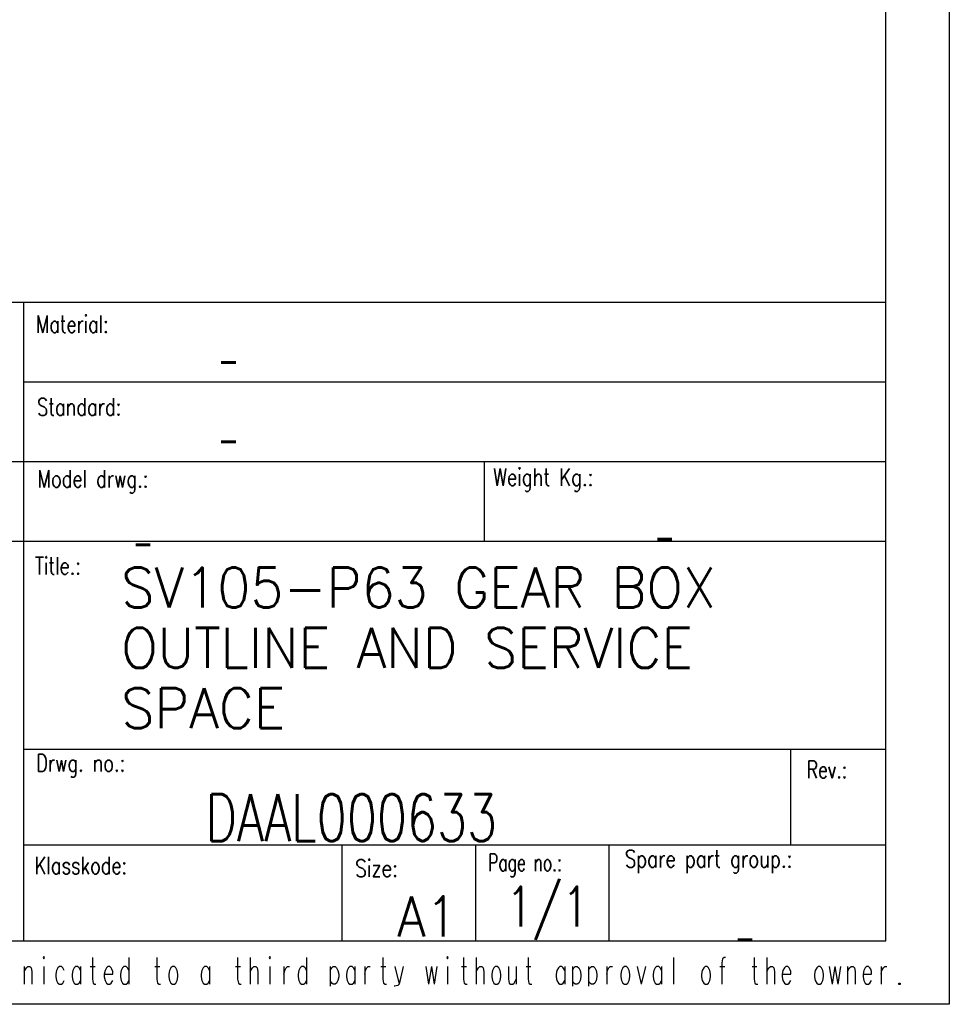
# Model space of a CAD drawing. Header units: inches. Extents: x 1 to 839, y 1 to 592.
# Tile 13 of 14: x 769 to 839, y 1 to 75. Entities that reach past the tile are written whole.
import ezdxf

# ---------------------------------------------------------------- set-up
doc = ezdxf.new("R2010")
doc.units = ezdxf.units.IN
doc.layers.add('4', color=7, linetype='Continuous')
doc.styles.add('blockfont', font='simplex.shx')

msp = doc.modelspace()

# ---------------------------------------------------------------- linework, layer by layer
at = {"layer": '4', "color": 3}
for p, q in [((838.756, 591.75), (838.756, 1.498)), ((770.891, 5.09), (770.838, 4.995)), ((770.838, 4.995), (770.891, 4.899)), ((770.943, 4.995), (770.891, 5.09)), ((770.891, 4.899), (770.943, 4.995)), ((774.521, 4.995), (774.521, 3.376)), ((777.255, 4.995), (777.255, 2.995)), ((779.361, 4.995), (779.361, 3.376)), ((785.411, 4.995), (785.411, 3.376)), ((786.359, 4.995), (786.359, 2.995)), ((787.831, 5.09), (787.778, 4.995)), ((787.778, 4.995), (787.831, 4.899)), ((787.883, 4.995), (787.831, 5.09)), ((787.831, 4.899), (787.883, 4.995)), ((790.565, 4.995), (790.565, 2.995)), ((796.301, 4.995), (796.301, 3.376)), ((801.141, 5.09), (801.088, 4.995)), ((801.088, 4.995), (801.141, 4.899)), ((801.193, 4.995), (801.141, 5.09)), ((801.141, 4.899), (801.193, 4.995)), ((802.351, 4.995), (802.351, 3.376)), ((803.299, 4.995), (803.299, 2.995)), ((807.191, 4.995), (807.191, 3.376)), ((818.081, 4.995), (818.081, 2.995)), ((821.763, 4.899), (821.711, 4.613)), ((821.711, 4.613), (821.711, 2.995)), ((821.868, 4.995), (821.763, 4.899)), ((821.973, 4.995), (821.868, 4.995)), ((824.131, 4.995), (824.131, 3.376)), ((825.079, 4.995), (825.079, 2.995)), ((769.419, 4.328), (769.419, 2.995)), ((769.419, 3.947), (769.576, 4.232)), ((769.576, 4.232), (769.681, 4.328)), ((769.681, 4.328), (769.838, 4.328)), ((769.838, 4.328), (769.943, 4.232)), ((769.943, 4.232), (769.995, 3.947)), ((769.995, 3.947), (769.995, 2.995)), ((770.891, 4.328), (770.891, 2.995)), ((771.839, 4.042), (771.787, 3.757)), ((771.787, 3.757), (771.787, 3.566)), ((771.944, 4.232), (771.839, 4.042)), ((772.048, 4.328), (771.944, 4.232)), ((772.206, 4.328), (772.048, 4.328)), ((772.31, 4.232), (772.206, 4.328)), ((772.415, 4.042), (772.31, 4.232)), ((773.049, 4.042), (772.997, 3.757)), ((772.997, 3.757), (772.997, 3.566)), ((773.154, 4.232), (773.049, 4.042)), ((773.258, 4.328), (773.154, 4.232)), ((773.416, 4.328), (773.258, 4.328)), ((773.52, 4.232), (773.416, 4.328)), ((773.625, 4.042), (773.52, 4.232)), ((773.625, 4.328), (773.625, 2.995)), ((774.364, 4.328), (774.73, 4.328)), ((775.469, 4.042), (775.417, 3.757)), ((775.417, 3.757), (775.417, 3.566)), ((775.417, 3.757), (776.045, 3.757)), ((775.574, 4.232), (775.469, 4.042)), ((775.678, 4.328), (775.574, 4.232)), ((775.836, 4.328), (775.678, 4.328)), ((775.94, 4.232), (775.836, 4.328)), ((775.993, 4.137), (775.94, 4.232)), ((776.045, 3.947), (775.993, 4.137)), ((776.045, 3.757), (776.045, 3.947)), ((776.679, 4.042), (776.627, 3.757)), ((776.627, 3.757), (776.627, 3.566)), ((776.784, 4.232), (776.679, 4.042)), ((776.888, 4.328), (776.784, 4.232)), ((777.046, 4.328), (776.888, 4.328)), ((777.15, 4.232), (777.046, 4.328)), ((777.255, 4.042), (777.15, 4.232)), ((779.204, 4.328), (779.57, 4.328)), ((780.309, 4.042), (780.257, 3.757)), ((780.257, 3.757), (780.257, 3.566)), ((780.414, 4.232), (780.309, 4.042)), ((780.518, 4.328), (780.414, 4.232)), ((780.676, 4.328), (780.518, 4.328)), ((780.78, 4.232), (780.676, 4.328)), ((780.885, 4.042), (780.78, 4.232)), ((780.937, 3.757), (780.885, 4.042)), ((780.937, 3.566), (780.937, 3.757)), ((782.729, 4.042), (782.677, 3.757)), ((782.677, 3.757), (782.677, 3.566)), ((782.834, 4.232), (782.729, 4.042)), ((782.938, 4.328), (782.834, 4.232)), ((783.096, 4.328), (782.938, 4.328)), ((783.2, 4.232), (783.096, 4.328)), ((783.305, 4.042), (783.2, 4.232)), ((783.305, 4.328), (783.305, 2.995)), ((785.254, 4.328), (785.62, 4.328)), ((786.359, 3.947), (786.516, 4.232)), ((786.516, 4.232), (786.621, 4.328)), ((786.621, 4.328), (786.778, 4.328)), ((786.778, 4.328), (786.883, 4.232)), ((786.883, 4.232), (786.935, 3.947)), ((786.935, 3.947), (786.935, 2.995)), ((787.831, 4.328), (787.831, 2.995)), ((788.884, 4.328), (788.884, 2.995)), ((788.884, 3.757), (788.936, 4.042)), ((788.936, 4.042), (789.041, 4.232)), ((789.041, 4.232), (789.146, 4.328)), ((789.146, 4.328), (789.303, 4.328)), ((789.989, 4.042), (789.937, 3.757)), ((789.937, 3.757), (789.937, 3.566)), ((790.094, 4.232), (789.989, 4.042)), ((790.198, 4.328), (790.094, 4.232)), ((790.356, 4.328), (790.198, 4.328)), ((790.46, 4.232), (790.356, 4.328)), ((790.565, 4.042), (790.46, 4.232)), ((792.357, 4.328), (792.357, 2.856)), ((792.357, 4.042), (792.461, 4.232)), ((792.461, 4.232), (792.566, 4.328)), ((792.566, 4.328), (792.723, 4.328)), ((792.723, 4.328), (792.828, 4.232)), ((792.828, 4.232), (792.933, 4.042)), ((792.933, 4.042), (792.985, 3.757)), ((792.985, 3.757), (792.985, 3.566)), ((793.619, 4.042), (793.567, 3.757)), ((793.567, 3.757), (793.567, 3.566)), ((793.724, 4.232), (793.619, 4.042)), ((793.828, 4.328), (793.724, 4.232)), ((793.986, 4.328), (793.828, 4.328)), ((794.09, 4.232), (793.986, 4.328)), ((794.195, 4.042), (794.09, 4.232)), ((794.195, 4.328), (794.195, 2.995)), ((794.934, 4.328), (794.934, 2.995)), ((794.934, 3.757), (794.986, 4.042)), ((794.986, 4.042), (795.091, 4.232)), ((795.091, 4.232), (795.196, 4.328)), ((795.196, 4.328), (795.353, 4.328)), ((796.144, 4.328), (796.51, 4.328)), ((797.197, 4.328), (797.511, 2.995)), ((797.825, 4.328), (797.511, 2.995)), ((799.512, 4.328), (799.721, 2.995)), ((799.931, 4.328), (799.721, 2.995)), ((799.931, 4.328), (800.14, 2.995)), ((800.35, 4.328), (800.14, 2.995)), ((801.141, 4.328), (801.141, 2.995)), ((802.194, 4.328), (802.56, 4.328)), ((803.299, 3.947), (803.456, 4.232)), ((803.456, 4.232), (803.561, 4.328)), ((803.561, 4.328), (803.718, 4.328)), ((803.718, 4.328), (803.823, 4.232)), ((803.823, 4.232), (803.875, 3.947)), ((803.875, 3.947), (803.875, 2.995)), ((804.509, 4.042), (804.457, 3.757)), ((804.457, 3.757), (804.457, 3.566)), ((804.614, 4.232), (804.509, 4.042)), ((804.718, 4.328), (804.614, 4.232)), ((804.876, 4.328), (804.718, 4.328)), ((804.98, 4.232), (804.876, 4.328)), ((805.085, 4.042), (804.98, 4.232)), ((805.137, 3.757), (805.085, 4.042)), ((805.137, 3.566), (805.137, 3.757)), ((805.719, 4.328), (805.719, 3.376)), ((806.295, 4.328), (806.295, 2.995)), ((807.034, 4.328), (807.4, 4.328)), ((809.349, 4.042), (809.297, 3.757)), ((809.297, 3.757), (809.297, 3.566)), ((809.454, 4.232), (809.349, 4.042)), ((809.558, 4.328), (809.454, 4.232)), ((809.716, 4.328), (809.558, 4.328)), ((809.82, 4.232), (809.716, 4.328)), ((809.925, 4.042), (809.82, 4.232)), ((809.925, 4.328), (809.925, 2.995)), ((810.507, 4.328), (810.507, 2.856)), ((810.507, 4.042), (810.611, 4.232)), ((810.611, 4.232), (810.716, 4.328)), ((810.716, 4.328), (810.873, 4.328)), ((810.873, 4.328), (810.978, 4.232)), ((810.978, 4.232), (811.083, 4.042)), ((811.083, 4.042), (811.135, 3.757)), ((811.135, 3.757), (811.135, 3.566)), ((811.717, 4.328), (811.717, 2.856)), ((811.717, 4.042), (811.821, 4.232)), ((811.821, 4.232), (811.926, 4.328)), ((811.926, 4.328), (812.083, 4.328)), ((812.083, 4.328), (812.188, 4.232)), ((812.188, 4.232), (812.293, 4.042)), ((812.293, 4.042), (812.345, 3.757)), ((812.345, 3.757), (812.345, 3.566)), ((813.084, 4.328), (813.084, 2.995)), ((813.084, 3.757), (813.136, 4.042)), ((813.136, 4.042), (813.241, 4.232)), ((813.241, 4.232), (813.346, 4.328)), ((813.346, 4.328), (813.503, 4.328)), ((814.189, 4.042), (814.137, 3.757)), ((814.137, 3.757), (814.137, 3.566)), ((814.294, 4.232), (814.189, 4.042)), ((814.398, 4.328), (814.294, 4.232)), ((814.556, 4.328), (814.398, 4.328)), ((814.66, 4.232), (814.556, 4.328)), ((814.765, 4.042), (814.66, 4.232)), ((814.817, 3.757), (814.765, 4.042)), ((814.817, 3.566), (814.817, 3.757)), ((815.347, 4.328), (815.661, 2.995)), ((815.975, 4.328), (815.661, 2.995)), ((816.609, 4.042), (816.557, 3.757)), ((816.557, 3.757), (816.557, 3.566)), ((816.714, 4.232), (816.609, 4.042)), ((816.818, 4.328), (816.714, 4.232)), ((816.976, 4.328), (816.818, 4.328)), ((817.08, 4.232), (816.976, 4.328)), ((817.185, 4.042), (817.08, 4.232)), ((817.185, 4.328), (817.185, 2.995)), ((820.239, 4.042), (820.187, 3.757)), ((820.187, 3.757), (820.187, 3.566)), ((820.344, 4.232), (820.239, 4.042)), ((820.448, 4.328), (820.344, 4.232)), ((820.606, 4.328), (820.448, 4.328)), ((820.71, 4.232), (820.606, 4.328)), ((820.815, 4.042), (820.71, 4.232)), ((820.867, 3.757), (820.815, 4.042)), ((820.867, 3.566), (820.867, 3.757)), ((821.554, 4.328), (821.92, 4.328)), ((823.974, 4.328), (824.34, 4.328)), ((825.079, 3.947), (825.236, 4.232)), ((825.236, 4.232), (825.341, 4.328)), ((825.341, 4.328), (825.498, 4.328)), ((825.498, 4.328), (825.603, 4.232)), ((825.603, 4.232), (825.655, 3.947)), ((825.655, 3.947), (825.655, 2.995)), ((826.289, 4.042), (826.237, 3.757)), ((826.237, 3.757), (826.865, 3.757)), ((826.237, 3.757), (826.237, 3.566)), ((826.394, 4.232), (826.289, 4.042)), ((826.498, 4.328), (826.394, 4.232)), ((826.656, 4.328), (826.498, 4.328)), ((826.76, 4.232), (826.656, 4.328)), ((826.813, 4.137), (826.76, 4.232)), ((826.865, 3.947), (826.813, 4.137)), ((826.865, 3.757), (826.865, 3.947)), ((828.709, 4.042), (828.657, 3.757)), ((828.657, 3.757), (828.657, 3.566)), ((828.814, 4.232), (828.709, 4.042)), ((828.918, 4.328), (828.814, 4.232)), ((829.076, 4.328), (828.918, 4.328)), ((829.18, 4.232), (829.076, 4.328)), ((829.285, 4.042), (829.18, 4.232)), ((829.337, 3.757), (829.285, 4.042)), ((829.337, 3.566), (829.337, 3.757)), ((829.762, 4.328), (829.971, 2.995)), ((830.181, 4.328), (829.971, 2.995)), ((830.181, 4.328), (830.39, 2.995)), ((830.6, 4.328), (830.39, 2.995)), ((831.129, 4.328), (831.129, 2.995)), ((831.129, 3.947), (831.286, 4.232)), ((831.286, 4.232), (831.391, 4.328)), ((831.391, 4.328), (831.548, 4.328)), ((831.548, 4.328), (831.653, 4.232)), ((831.653, 4.232), (831.705, 3.947)), ((831.705, 3.947), (831.705, 2.995)), ((832.339, 4.042), (832.287, 3.757)), ((832.287, 3.757), (832.287, 3.566)), ((832.287, 3.757), (832.915, 3.757)), ((832.444, 4.232), (832.339, 4.042)), ((832.548, 4.328), (832.444, 4.232)), ((832.706, 4.328), (832.548, 4.328)), ((832.81, 4.232), (832.706, 4.328)), ((832.863, 4.137), (832.81, 4.232)), ((832.915, 3.947), (832.863, 4.137)), ((832.915, 3.757), (832.915, 3.947)), ((833.654, 4.328), (833.654, 2.995)), ((833.654, 3.757), (833.706, 4.042)), ((833.706, 4.042), (833.811, 4.232)), ((833.811, 4.232), (833.916, 4.328)), ((833.916, 4.328), (834.073, 4.328)), ((771.787, 3.566), (771.839, 3.28)), ((771.839, 3.28), (771.944, 3.09)), ((771.944, 3.09), (772.048, 2.995)), ((772.048, 2.995), (772.206, 2.995)), ((772.206, 2.995), (772.31, 3.09)), ((772.31, 3.09), (772.415, 3.28)), ((772.997, 3.566), (773.049, 3.28)), ((773.049, 3.28), (773.154, 3.09)), ((773.154, 3.09), (773.258, 2.995)), ((773.258, 2.995), (773.416, 2.995)), ((773.416, 2.995), (773.52, 3.09)), ((773.52, 3.09), (773.625, 3.28)), ((774.521, 3.376), (774.573, 3.09)), ((774.573, 3.09), (774.678, 2.995)), ((774.678, 2.995), (774.783, 2.995)), ((775.417, 3.566), (775.469, 3.28)), ((775.469, 3.28), (775.574, 3.09)), ((775.574, 3.09), (775.678, 2.995)), ((775.678, 2.995), (775.836, 2.995)), ((775.836, 2.995), (775.94, 3.09)), ((775.94, 3.09), (776.045, 3.28)), ((776.627, 3.566), (776.679, 3.28)), ((776.679, 3.28), (776.784, 3.09)), ((776.784, 3.09), (776.888, 2.995)), ((776.888, 2.995), (777.046, 2.995)), ((777.046, 2.995), (777.15, 3.09)), ((777.15, 3.09), (777.255, 3.28)), ((779.361, 3.376), (779.413, 3.09)), ((779.413, 3.09), (779.518, 2.995)), ((779.518, 2.995), (779.623, 2.995)), ((780.257, 3.566), (780.309, 3.28)), ((780.309, 3.28), (780.414, 3.09)), ((780.414, 3.09), (780.518, 2.995)), ((780.518, 2.995), (780.676, 2.995)), ((780.676, 2.995), (780.78, 3.09)), ((780.78, 3.09), (780.885, 3.28)), ((780.885, 3.28), (780.937, 3.566)), ((782.677, 3.566), (782.729, 3.28)), ((782.729, 3.28), (782.834, 3.09)), ((782.834, 3.09), (782.938, 2.995)), ((782.938, 2.995), (783.096, 2.995)), ((783.096, 2.995), (783.2, 3.09)), ((783.2, 3.09), (783.305, 3.28)), ((785.411, 3.376), (785.463, 3.09)), ((785.463, 3.09), (785.568, 2.995)), ((785.568, 2.995), (785.673, 2.995)), ((789.937, 3.566), (789.989, 3.28)), ((789.989, 3.28), (790.094, 3.09)), ((790.094, 3.09), (790.198, 2.995)), ((790.198, 2.995), (790.356, 2.995)), ((790.356, 2.995), (790.46, 3.09)), ((790.46, 3.09), (790.565, 3.28)), ((792.461, 3.09), (792.357, 3.28)), ((792.566, 2.995), (792.461, 3.09)), ((792.723, 2.995), (792.566, 2.995)), ((792.828, 3.09), (792.723, 2.995)), ((792.933, 3.28), (792.828, 3.09)), ((792.985, 3.566), (792.933, 3.28)), ((793.567, 3.566), (793.619, 3.28)), ((793.619, 3.28), (793.724, 3.09)), ((793.724, 3.09), (793.828, 2.995)), ((793.828, 2.995), (793.986, 2.995)), ((793.986, 2.995), (794.09, 3.09)), ((794.09, 3.09), (794.195, 3.28)), ((796.301, 3.376), (796.353, 3.09)), ((796.353, 3.09), (796.458, 2.995)), ((796.458, 2.995), (796.563, 2.995)), ((797.511, 2.995), (797.406, 2.916)), ((802.351, 3.376), (802.403, 3.09)), ((802.403, 3.09), (802.508, 2.995)), ((802.508, 2.995), (802.613, 2.995)), ((804.457, 3.566), (804.509, 3.28)), ((804.509, 3.28), (804.614, 3.09)), ((804.614, 3.09), (804.718, 2.995)), ((804.718, 2.995), (804.876, 2.995)), ((804.876, 2.995), (804.98, 3.09)), ((804.98, 3.09), (805.085, 3.28)), ((805.085, 3.28), (805.137, 3.566)), ((805.719, 3.376), (805.771, 3.09)), ((805.771, 3.09), (805.876, 2.995)), ((805.876, 2.995), (806.033, 2.995)), ((806.033, 2.995), (806.138, 3.09)), ((806.138, 3.09), (806.295, 3.376)), ((807.191, 3.376), (807.243, 3.09)), ((807.243, 3.09), (807.348, 2.995)), ((807.348, 2.995), (807.453, 2.995)), ((809.297, 3.566), (809.349, 3.28)), ((809.349, 3.28), (809.454, 3.09)), ((809.454, 3.09), (809.558, 2.995)), ((809.558, 2.995), (809.716, 2.995)), ((809.716, 2.995), (809.82, 3.09)), ((809.82, 3.09), (809.925, 3.28)), ((810.611, 3.09), (810.507, 3.28)), ((810.716, 2.995), (810.611, 3.09)), ((810.873, 2.995), (810.716, 2.995)), ((810.978, 3.09), (810.873, 2.995)), ((811.083, 3.28), (810.978, 3.09)), ((811.135, 3.566), (811.083, 3.28)), ((811.821, 3.09), (811.717, 3.28)), ((811.926, 2.995), (811.821, 3.09)), ((812.083, 2.995), (811.926, 2.995)), ((812.188, 3.09), (812.083, 2.995)), ((812.293, 3.28), (812.188, 3.09)), ((812.345, 3.566), (812.293, 3.28)), ((814.137, 3.566), (814.189, 3.28)), ((814.189, 3.28), (814.294, 3.09)), ((814.294, 3.09), (814.398, 2.995)), ((814.398, 2.995), (814.556, 2.995)), ((814.556, 2.995), (814.66, 3.09)), ((814.66, 3.09), (814.765, 3.28)), ((814.765, 3.28), (814.817, 3.566)), ((816.557, 3.566), (816.609, 3.28)), ((816.609, 3.28), (816.714, 3.09)), ((816.714, 3.09), (816.818, 2.995)), ((816.818, 2.995), (816.976, 2.995)), ((816.976, 2.995), (817.08, 3.09)), ((817.08, 3.09), (817.185, 3.28)), ((820.187, 3.566), (820.239, 3.28)), ((820.239, 3.28), (820.344, 3.09)), ((820.344, 3.09), (820.448, 2.995)), ((820.448, 2.995), (820.606, 2.995)), ((820.606, 2.995), (820.71, 3.09)), ((820.71, 3.09), (820.815, 3.28)), ((820.815, 3.28), (820.867, 3.566)), ((824.131, 3.376), (824.183, 3.09)), ((824.183, 3.09), (824.288, 2.995)), ((824.288, 2.995), (824.393, 2.995)), ((826.237, 3.566), (826.289, 3.28)), ((826.289, 3.28), (826.394, 3.09)), ((826.394, 3.09), (826.498, 2.995)), ((826.498, 2.995), (826.656, 2.995)), ((826.656, 2.995), (826.76, 3.09)), ((826.76, 3.09), (826.865, 3.28)), ((828.657, 3.566), (828.709, 3.28)), ((828.709, 3.28), (828.814, 3.09)), ((828.814, 3.09), (828.918, 2.995)), ((828.918, 2.995), (829.076, 2.995)), ((829.076, 2.995), (829.18, 3.09)), ((829.18, 3.09), (829.285, 3.28)), ((829.285, 3.28), (829.337, 3.566)), ((832.287, 3.566), (832.339, 3.28)), ((832.339, 3.28), (832.444, 3.09)), ((832.444, 3.09), (832.548, 2.995)), ((832.548, 2.995), (832.706, 2.995)), ((832.706, 2.995), (832.81, 3.09)), ((832.81, 3.09), (832.915, 3.28)), ((834.968, 2.975), (834.968, 3.09)), ((834.968, 3.09), (835.073, 3.09)), ((835.073, 2.975), (834.968, 2.975)), ((835.073, 3.09), (835.073, 2.975)), ((797.197, 2.856), (797.144, 2.856)), ((797.301, 2.876), (797.197, 2.856)), ((797.406, 2.916), (797.301, 2.876)), ((838.756, 1.498), (1.458, 1.498))]:
    msp.add_line(p, q, dxfattribs=at)
at = {"layer": '4', "color": 7}
for p, q in [((834.006, 6.248), (834.006, 587)), ((834.006, 54.1), (724.609, 54.1)), ((769.362, 54.1), (769.362, 6.248)), ((769.362, 48.133), (834.006, 48.133)), ((724.609, 42.166), (834.006, 42.166)), ((803.89, 42.166), (803.89, 36.199)), ((724.609, 36.199), (834.006, 36.199)), ((769.362, 20.615), (834.006, 20.615)), ((826.861, 20.615), (826.861, 13.432)), ((834.006, 13.432), (769.362, 13.432)), ((793.233, 13.432), (793.233, 6.248)), ((803.233, 13.432), (803.233, 6.248)), ((813.233, 13.432), (813.233, 6.248)), ((6.208, 6.248), (834.006, 6.248))]:
    msp.add_line(p, q, dxfattribs=at)

# ---------------------------------------------------------------- texts
at = {"layer": '4', "color": 3, "attachment_point": 7, "line_spacing_factor": 0.903614, "style": 'blockfont'}
for s, insert, char_height in [('\\W00.749;\\Fsimplex.shx;Material:', (770.303, 51.823), 1.29284), ('\\W00.636;\\Fsimplex.shx;_', (784.181, 49.602), 2.4863), ('\\W00.760;\\Fsimplex.shx;Standard:', (770.374, 45.62), 1.29284), ('\\W00.636;\\Fsimplex.shx;_', (784.181, 43.635), 2.4863), ('\\W00.769;\\Fsimplex.shx;Weight Kg.:', (804.578, 39.93), 1.29284), ('\\W00.762;\\Fsimplex.shx;Model drwg.:', (770.409, 39.805), 1.29284), ('\\W00.636;\\Fsimplex.shx;_', (777.776, 35.927), 2.4863), ('\\W00.636;\\Fsimplex.shx;_', (816.881, 36.345), 2.4863), ('\\W00.757;\\Fsimplex.shx;Title.:', (770.221, 33.707), 1.29284), ('\\W00.757;\\Fsimplex.shx;Drwg. no.:', (770.311, 18.511), 1.29284), ('\\W00.726;\\Fsimplex.shx;Rev.:', (828.077, 18.439), 1.29284), ('\\W00.758;\\Fsimplex.shx;Klasskode:', (770.194, 11.255), 1.29284), ('\\W00.773;\\Fsimplex.shx;Spare part group.:', (814.441, 11.327), 1.29284), ('\\W00.794;\\Fsimplex.shx;Size:', (794.217, 11.047), 1.29284), ('\\W00.661;\\Fsimplex.shx;Page no.:', (804.189, 11.047), 1.29284), ('\\W00.636;\\Fsimplex.shx;_', (822.897, 6.34), 2.4863)]:
    msp.add_mtext(s, dxfattribs=dict(at, insert=insert, char_height=char_height))
at = {"layer": '4', "color": 2, "attachment_point": 7, "line_spacing_factor": 0.903614, "style": 'blockfont'}
for s, insert, char_height in [('\\W00.966;\\Fsimplex.shx;SV105-P63 GEAR BOX \\POUTLINE AND SERVICE \\PSPACE', (776.686, 22.186), 3), ('\\W00.751;\\Fsimplex.shx;DAAL000633', (783.006, 13.733), 3.5), ('\\W01.000;\\Fsimplex.shx; ', (789.45, 14.181), 3.48081), ('\\W01.000;\\Fsimplex.shx; ', (789.45, 14.181), 3.48081), ('\\W00.928;\\Fsimplex.shx;A1', (797.364, 6.581), 3), ('\\W00.780;\\Fsimplex.shx;1/1', (805.528, 6.325), 3)]:
    msp.add_mtext(s, dxfattribs=dict(at, insert=insert, char_height=char_height))
at = {"layer": '4', "color": 1, "attachment_point": 7, "line_spacing_factor": 0.903614, "style": 'blockfont'}
for insert, char_height in [((815.506, 27.322), 2.48644), ((772.352, 22.191), 2.98355), ((772.352, 22.191), 2.98355), ((772.352, 22.191), 2.98355), ((772.352, 22.191), 2.98355), ((772.352, 22.191), 2.98355), ((772.352, 22.191), 2.98355), ((772.352, 22.191), 2.98355)]:
    msp.add_mtext('\\W01.000;\\Fsimplex.shx; ', dxfattribs=dict(at, insert=insert, char_height=char_height))

doc.saveas('drawing.dxf')
